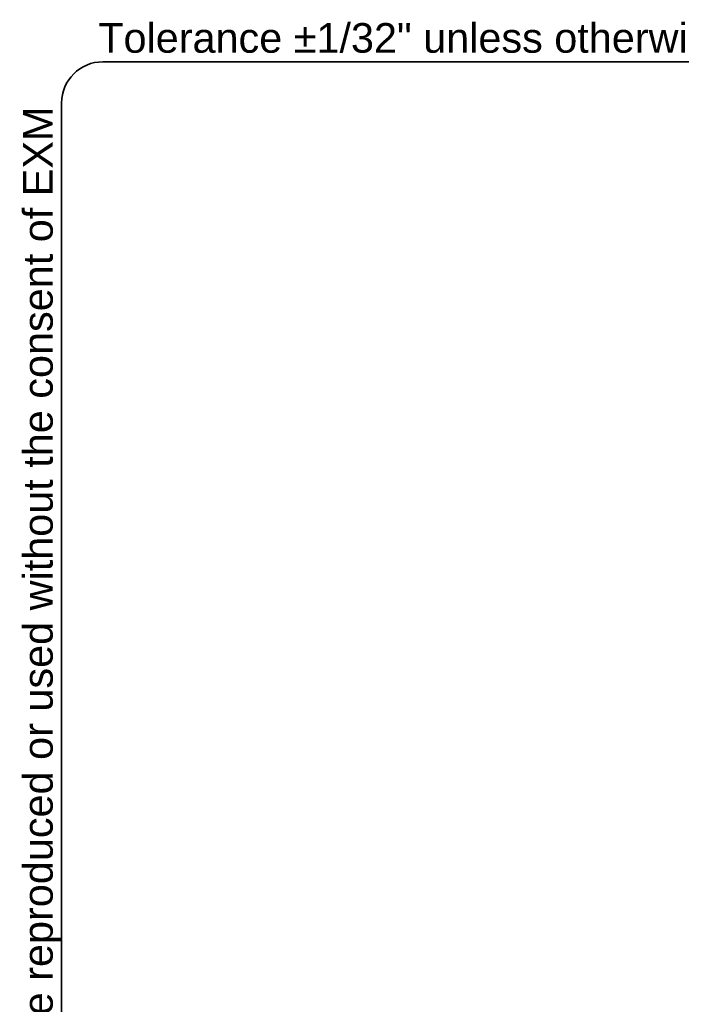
# Model space of a CAD drawing. Header units: inches. Extents: x 0 to 160, y -11 to 104.
# Tile 16 of 38: x 3 to 22, y 75 to 104. Entities that reach past the tile are written whole.
import ezdxf

# ---------------------------------------------------------------- set-up
doc = ezdxf.new("R2010")
doc.units = ezdxf.units.IN
doc.header["$LTSCALE"] = 9.635087
doc.header["$MEASUREMENT"] = 0
doc.layers.get('0').update_dxf_attribs({"lineweight": 25})
doc.layers.add('Sketch Geometry(ANSI)', color=7, linetype='Continuous', lineweight=25)
doc.layers.add('Symbols(ANSI)', color=7, linetype='Continuous', lineweight=25)
doc.styles.add('Current-ANSI', font='arial.ttf')

# ---------------------------------------------------------------- blocks, each defined once
blk = doc.blocks.new('Borders 8_EXM - B (Inch)')
at = {"layer": 'Sketch Geometry(ANSI)', "linetype": 'Continuous', "lineweight": 35}
for p, q in [((16.3979, 10.6915), (0.5229, 10.6915)), ((0.3979, 10.5665), (0.3979, 0.2545))]:
    blk.add_line(p, q, dxfattribs=at)
blk.add_arc((0.5229, 10.5665), 0.125, 90, 180, dxfattribs=at)
at = {"layer": 'Symbols(ANSI)', "color": 7, "insert": (0.5091, 10.6919), "char_height": 0.09, "attachment_point": 7, "style": 'Current-ANSI'}
blk.add_mtext('Tolerance ±1/32" unless otherwise specified', dxfattribs=at)
at = {"layer": 'Symbols(ANSI)', "color": 7, "insert": (0.3979, 5.4193), "char_height": 0.09, "attachment_point": 7, "rotation": 90, "style": 'Current-ANSI'}
blk.add_mtext('This drawing is confidential and must not be reproduced or used without the consent of EXM', dxfattribs=at)
at = {"layer": 'Symbols(ANSI)', "color": 7, "style": 'Current-ANSI'}
blk.add_attdef('FILENAME_AND_PATH_001', (6.1601, 10.7181), '', height=0.09, dxfattribs=at)

msp = doc.modelspace()

# ---------------------------------------------------------------- block references
at = {"xscale": 9.63508662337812, "yscale": 9.63508662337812, "zscale": 9.63508662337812}
msp.add_blockref('Borders 8_EXM - B (Inch)', (0, 0), dxfattribs=at)

doc.saveas('drawing.dxf')
